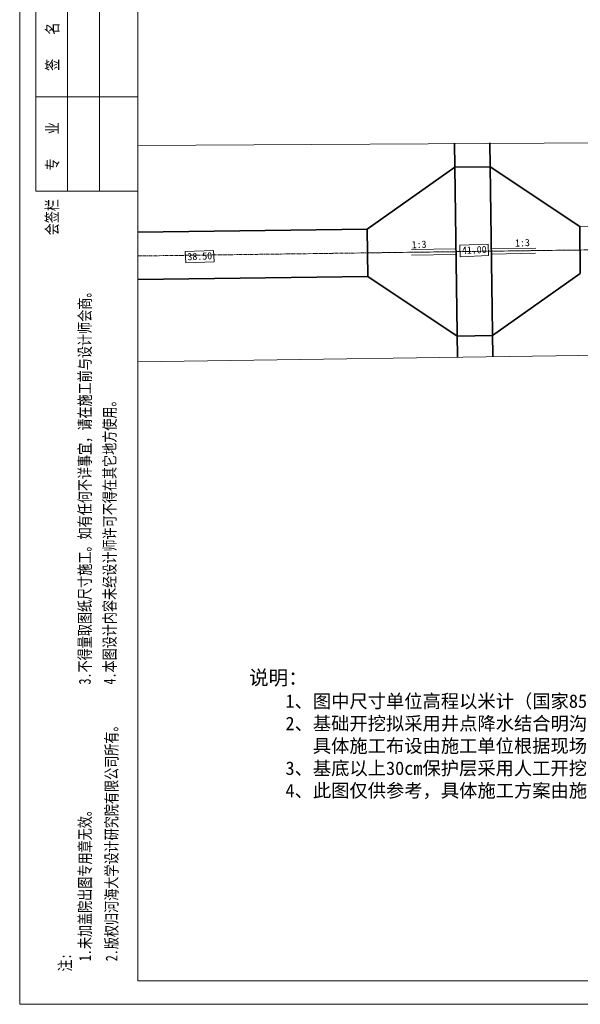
# Model space of a CAD drawing. Extents: x -13074 to 1448651, y 3648755 to 8081248.
# Tile 159 of 173: x 565829 to 566303, y 3857594 to 3858428. Entities that reach past the tile are written whole.
import ezdxf

# ---------------------------------------------------------------- set-up
doc = ezdxf.new("R2010")
doc.units = 0
for name, pattern in [('CENTER2', [1.125, 0.75, -0.125, 0.125, -0.125]), ('CONTINOUS', [0]), ('HIDDEN2', [0.1875, 0.125, -0.0625])]:
    doc.linetypes.add(name, pattern=pattern)
for name, color, linetype, lineweight in [('0.09标注线', 3, 'CONTINUOUS', 9), ('0.15虚线', 1, 'HIDDEN2', 15), ('0.30粗线', 7, 'CONTINUOUS', 30), ('SHEET', 1, 'CONTINUOUS', 15), ('文字', 7, 'CONTINUOUS', 15), ('细实线', 3, 'CONTINUOUS', 20)]:
    doc.layers.add(name, color=color, linetype=linetype, lineweight=lineweight)
doc.layers.add('DIM', color=3, linetype='CONTINUOUS')
doc.layers.add('DMTZ', color=7, linetype='CONTINUOUS')
doc.styles.add('-仿宋_GB2312', font='FangSong_GB2312.ttf')
doc.styles.add('FHZ', font='FangSong_GB2312.ttf', dxfattribs={"width": 0.707, "height": 300})
doc.linetypes.add('8411', pattern='A,1,[20,LINE.SHX,S=2,R=0,X=0,Y=0],2,[15,LINE.SHX,S=2,R=0,X=0,Y=0],1', length=4)

msp = doc.modelspace()

# ---------------------------------------------------------------- linework, layer by layer
at = {"layer": '0.09标注线', "lineweight": 13}
for p, q in [((566225.124, 3858237.755, -0.144), (566201.15, 3858236.775, -0.144)), ((566201.15, 3858236.775, -0.144), (566201.545, 3858227.104, -0.144)), ((566225.519, 3858228.084, -0.144), (566225.124, 3858237.755, -0.144)), ((565992.731, 3858232.423, -0.144), (565968.757, 3858231.443, -0.144)), ((565968.757, 3858231.443, -0.144), (565969.152, 3858221.772, -0.144)), ((565993.126, 3858222.753, -0.144), (565992.731, 3858232.423, -0.144)), ((566201.545, 3858227.104, -0.144), (566225.519, 3858228.084, -0.144)), ((565969.152, 3858221.772, -0.144), (565993.126, 3858222.753, -0.144))]:
    msp.add_line(p, q, dxfattribs=at)
at = {"layer": '0.09标注线', "linetype": 'Continuous', "lineweight": 13}
for p, q in [((566197.975, 3858231.336, -0.222), (566122.981, 3858230.326, -0.222)), ((566197.716, 3858233.74, -0.222), (566160.219, 3858233.235, -0.222)), ((566197.781, 3858228.926, -0.222), (566160.284, 3858228.421, -0.222)), ((566227.972, 3858231.74, -0.222), (566302.951, 3858232.749, 0.655)), ((566228.004, 3858229.337, -0.227), (566265.335, 3858229.992, -0.227)), ((566228.118, 3858234.153, -0.222), (566265.47, 3858234.386, -0.222))]:
    msp.add_line(p, q, dxfattribs=at)
at = {"layer": '0.15虚线', "color": 7, "linetype": 'CONTINOUS', "lineweight": 35, "ltscale": 13}
for p, q in [((566196.738, 3858323.233, -0.016), (566199.178, 3858141.883, -0.422)), ((566226.738, 3858323.412, -0.017), (566229.175, 3858142.287, -0.422)), ((566197.011, 3858302.939, -0.069), (566122.712, 3858250.325, 0.634)), ((566227.012, 3858303.046, -0.082), (566197.011, 3858302.939, -0.069)), ((566302.696, 3858252.747, 0.634), (566227.012, 3858303.046, -0.082)), ((566302.696, 3858252.747, -0.177), (566303.234, 3858212.751, -0.266)), ((566122.712, 3858250.325, 0.634), (565928.594, 3858247.711, 0.634)), ((566122.712, 3858250.325, -0.177), (566123.25, 3858210.328, -0.266)), ((566228.931, 3858160.434, -0.082), (566303.234, 3858212.751, -0.266)), ((566123.25, 3858210.328, 0.634), (565928.594, 3858207.708, 0.634)), ((566123.25, 3858210.328, -0.266), (566198.938, 3858159.733, -0.069)), ((566228.931, 3858160.434, -0.082), (566198.938, 3858159.733, -0.069))]:
    msp.add_line(p, q, dxfattribs=at)
at = {"layer": '0.30粗线', "lineweight": 13}
msp.add_line((566372.321, 3858253.685, 0.634), (566302.696, 3858252.747, 0.634), dxfattribs=at)
at = {"layer": 'DMTZ', "color": 7, "linetype": '8411', "lineweight": 13, "ltscale": 3}
for p, q in [((566323.446, 3858323.419), (565928.594, 3858321.063)), ((565928.594, 3858138.077), (566325.626, 3858143.778))]:
    msp.add_line(p, q, dxfattribs=at)
at = {"layer": 'SHEET', "color": 7}
for p, q in [((565828.594, 3857594.49), (565828.594, 3858782.489)), ((565842.194, 3858762.489), (565842.194, 3858282.489)), ((565869.194, 3858762.489), (565869.194, 3858282.489)), ((565896.194, 3858762.489), (565896.194, 3858282.489)), ((565928.594, 3857614.49), (565928.594, 3858762.489)), ((565842.194, 3858362.489), (565928.594, 3858362.489)), ((565842.194, 3858282.489), (565928.594, 3858282.489)), ((567488.592, 3857614.49), (565928.594, 3857614.49)), ((567508.592, 3857594.49), (565828.594, 3857594.49))]:
    msp.add_line(p, q, dxfattribs=at)
at = {"layer": '细实线', "color": 1, "linetype": 'CENTER2', "lineweight": 13, "ltscale": 4}
msp.add_line((565928.594, 3858227.71, 0.842), (567182.209, 3858244.585, 0.053), dxfattribs=at)

# ---------------------------------------------------------------- texts
at = {"layer": '0.09标注线', "lineweight": 13, "char_height": 6.156, "width": 6.156, "attachment_point": 3, "rotation": 2.341337, "style": '-仿宋_GB2312'}
for s, insert in [('1:3', (566172.873, 3858240.803, -0.85)), ('41.00', (566223.789, 3858236.368, -0.144)), ('1:3', (566260.373, 3858242.242)), ('38.50', (565991.396, 3858231.037, -0.144))]:
    msp.add_mtext(s, dxfattribs=dict(at, insert=insert))
at = {"layer": 'DIM', "color": 7, "style": 'FHZ', "width": 0.75}
for s, height, oblique, p in [('签    名', 10, 360, (565861.286, 3858384.284)), ('专    业', 10, 0, (565861.286, 3858300.028)), ('会签栏', 10, 360, (565861, 3858245.205)), ('3.不得量取图纸尺寸施工。如有任何不详事宜，请在施工前与设计师会商。', 9.99999, 0, (565888.729, 3857865.077)), ('4.本图设计内容未经设计师许可不得在其它地方使用。', 9.99999, 360, (565909.764, 3857865.077)), ('2.版权归河海大学设计研究院有限公司所有。', 9.99999, 0, (565911.359, 3857630.944)), ('1.未加盖院出图专用章无效。', 9.99999, 0, (565888.895, 3857630.944)), ('注:', 10, 360, (565872.118, 3857622.169))]:
    msp.add_text(s, height=height, rotation=90, dxfattribs=dict(at, oblique=oblique)).set_placement(p)
at = {"layer": '文字', "color": 7, "insert": (566022.721, 3857876.981), "char_height": 13.6192, "width": 1734.18158, "attachment_point": 1, "style": '-仿宋_GB2312'}
msp.add_mtext('{\\H0.8929x;说明：\\P\\H0.9333x;    1、图中尺寸单位高程以米计（国家85高程系），其余以厘米计。\\P    2、\\H0.9999x;基础开挖拟采用井点降水结合明沟排水，（降水井共2眼）\\P       具体施工布设由施工单位根据现场实情确定。\\P    3、基底以上30cm保护层采用人工开挖，开挖后应尽快封底。\\P    4、此图仅供参考，具体施工方案由施工单位根据现场实情确定。\\H1.072x;\\P\\P}    ', dxfattribs=at)

doc.saveas('drawing.dxf')
